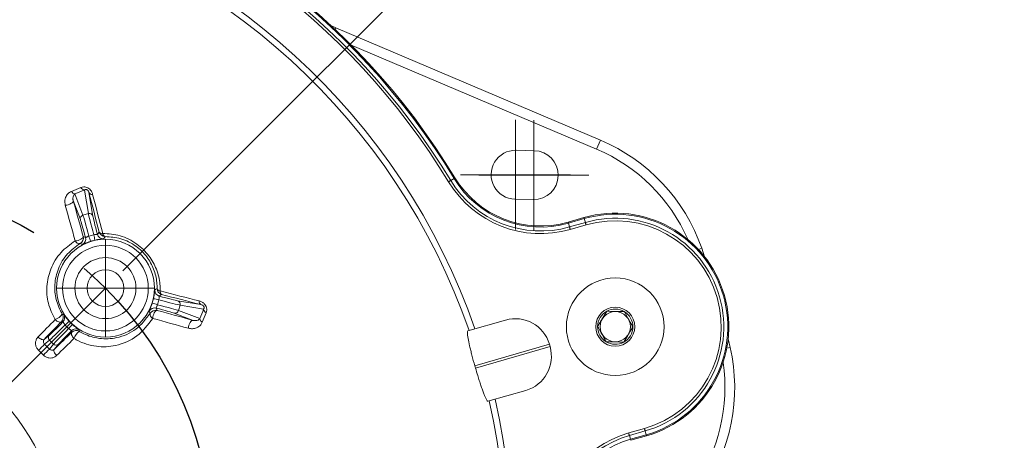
# Model space of a CAD drawing. Header units: millimetres. Extents: x 15 to 415, y 5 to 292.
# Tile 12 of 24: x 87 to 127, y 231 to 248. Entities that reach past the tile are written whole.
import ezdxf

# ---------------------------------------------------------------- set-up
doc = ezdxf.new("R2010")
doc.units = ezdxf.units.MM
doc.linetypes.add('CENTERX2', pattern=[20.32, 12.7, -2.54, 2.54, -2.54])
doc.styles.add('SLDTEXTSTYLE1', font='TXT', dxfattribs={"width": 0.75})
doc.dimstyles.new('SLDDIMSTYLE0', dxfattribs={"dimtxt": 3.5, "dimasz": 3.302, "dimexe": 0, "dimexo": 0.0625, "dimgap": 0.875, "dimtad": 0, "dimtih": 1, "dimtoh": 1, "dimdec": 4, "dimlfac": 2, "dimzin": 12, "dimdsep": 46, "dimtxsty": 'SLDTEXTSTYLE1', "dimsah": 1, "dimcen": 0.09, "dimazin": 3, "dimtfac": 1, "dimtofl": 0, "dimtmove": 0, "dimatfit": 3, "dimfxl": 1, "dimfrac": 2, "dimtolj": 1, "dimtzin": 12, "dimarcsym": 0})
doc.dimstyles.new('SLDDIMSTYLE2', dxfattribs={"dimtxt": 3.5, "dimasz": 3.302, "dimexe": 0, "dimexo": 0.0625, "dimgap": 0.875, "dimtad": 0, "dimtih": 1, "dimtoh": 1, "dimlfac": 2, "dimrnd": 1e-09, "dimzin": 12, "dimdsep": 46, "dimtxsty": 'SLDTEXTSTYLE1', "dimsah": 1, "dimcen": 0, "dimadec": 0, "dimazin": 3, "dimtfac": 1, "dimtofl": 0, "dimtmove": 0, "dimatfit": 3, "dimfxl": 1, "dimfrac": 2, "dimtolj": 1, "dimtzin": 12, "dimarcsym": 0})

# ---------------------------------------------------------------- blocks, each defined once
blk = doc.blocks.new('_D')
at = {"color": 7, "linetype": 'Continuous', "lineweight": 0}
for p, q in [((79.888, 227.865), (79.888, 265.51)), ((91.202, 238.178), (107.215, 254.191))]:
    blk.add_line(p, q, dxfattribs=at)
for start, end in [(74.4106, 90), (45, 62.8886)]:
    blk.add_arc((79.888, 226.865), 37.645, start, end, dxfattribs=at)
for points in [[(79.888, 264.51), (83.165, 263.858), (83.209, 264.873)], [(106.507, 253.484), (104.416, 256.089), (103.73, 255.34)]]:
    blk.add_solid(points, dxfattribs=at)
at = {"color": 7, "linetype": 'Continuous', "lineweight": 0, "insert": (90.005, 263.687), "char_height": 3.5, "attachment_point": 1, "style": 'SLDTEXTSTYLE1'}
blk.add_mtext('45°', dxfattribs=at)
blk = doc.blocks.new('_D_2')
at = {"color": 7, "linetype": 'Continuous', "lineweight": 0}
for p, q in [((93.752, 221.137), (115.135, 212.303)), ((115.135, 212.303), (127.173, 212.303))]:
    blk.add_line(p, q, dxfattribs=at)
blk.add_solid([(93.752, 221.137), (96.61, 219.407), (96.998, 220.346)], dxfattribs=at)
at = {"color": 7, "linetype": 'Continuous', "lineweight": 0, "char_height": 3.5, "attachment_point": 1, "style": 'SLDTEXTSTYLE1'}
for s, insert in [('%%c', (116.723, 216.815)), ('60', (122.001, 216.868))]:
    blk.add_mtext(s, dxfattribs=dict(at, insert=insert))
blk = doc.blocks.new('SW_CENTERMARKSYMBOL_4')
at = {"color": 0, "linetype": 'Continuous', "lineweight": 0}
for p, q in [((0, 1.25), (0, 2)), ((0, 0), (0, 1.25)), ((-1.25, 0), (-2, 0)), ((0, 0), (-1.25, 0)), ((0, 0), (0, -1.25)), ((0, 0), (1.25, 0)), ((1.25, 0), (2, 0)), ((0, -1.25), (0, -2))]:
    blk.add_line(p, q, dxfattribs=at)
blk = doc.blocks.new('SW_CENTERMARKSYMBOL_8')
at = {"color": 0, "linetype": 'Continuous', "lineweight": 0}
for p, q in [((0, 1.25), (0, 2.25)), ((0, 0), (0, 1.25)), ((-1.25, 0), (-2.25, 0)), ((0, 0), (-1.25, 0)), ((0, 0), (0, -1.25)), ((0, 0), (1.25, 0)), ((1.25, 0), (2.25, 0)), ((0, -1.25), (0, -2.25))]:
    blk.add_line(p, q, dxfattribs=at)
blk = doc.blocks.new('SW_CENTERMARKSYMBOL_9')
at = {"color": 0, "linetype": 'Continuous', "lineweight": 0}
for p, q in [((0, 1.25), (0, 2.25)), ((0, 0), (0, 1.25)), ((-1.25, 0), (-2.25, 0)), ((0, 0), (-1.25, 0)), ((0, 0), (0, -1.25)), ((0, 0), (1.25, 0)), ((1.25, 0), (2.25, 0)), ((0, -1.25), (0, -2.25))]:
    blk.add_line(p, q, dxfattribs=at)

msp = doc.modelspace()

# ---------------------------------------------------------------- linework, layer by layer
at = {"color": 7, "linetype": 'Continuous', "lineweight": 15}
for p, q in [((99.72451, 248.224656), (99.924602, 248.136259)), ((99.924602, 248.136259), (110.760556, 243.53667)), ((110.604262, 243.168467), (100.53442, 247.442862)), ((110.604262, 243.168467), (110.760556, 243.53667)), ((108.055749, 243.101706), (107.305923, 243.117867)), ((104.769432, 241.967435), (104.630835, 241.883308)), ((89.246113, 241.334414), (89.573843, 240.464961)), ((89.795729, 240.524417), (89.63649, 241.49189)), ((89.820407, 241.383057), (89.978829, 240.420547)), ((107.262826, 241.118333), (108.012652, 241.102171)), ((89.467211, 240.283459), (89.174623, 241.059674)), ((89.573843, 240.464961), (89.795729, 240.524417)), ((109.441962, 240.17649), (110.087901, 240.361709)), ((110.10001, 240.319476), (109.454071, 240.134257)), ((110.10001, 240.319476), (110.144699, 240.163625)), ((109.454071, 240.134257), (109.498761, 239.978405)), ((109.498761, 239.978405), (110.144699, 240.163625)), ((110.173935, 240.061668), (109.527996, 239.876448)), ((89.583003, 239.584907), (89.677933, 239.544209)), ((114.909914, 239.107924), (115.029552, 238.76018)), ((93.444121, 236.955254), (94.406633, 236.796833)), ((93.547992, 236.772154), (93.488537, 236.550269)), ((94.515465, 236.612915), (93.547992, 236.772154)), ((94.08325, 236.151049), (93.307032, 236.443635)), ((93.488537, 236.550269), (94.357989, 236.222538)), ((88.750941, 236.084625), (88.689551, 236.091768)), ((105.326846, 235.719556), (106.877662, 236.164245)), ((87.983746, 235.373449), (88.198825, 235.549781)), ((89.115343, 235.665977), (89.1082, 235.727365)), ((88.200421, 235.339277), (88.001483, 235.176177)), ((88.199754, 234.977909), (88.362852, 235.176846)), ((88.362852, 235.176846), (88.200421, 235.339277)), ((88.573357, 235.175251), (88.397024, 234.960172)), ((105.618824, 234.294845), (108.671164, 235.170088)), ((105.646387, 234.198718), (108.69873, 235.073964)), ((108.69873, 235.073964), (108.671164, 235.170088)), ((115.993403, 235.398825), (116.076223, 235.040524)), ((106.153759, 232.835771), (107.704574, 233.280461)), ((111.919355, 231.536797), (112.565293, 231.722016)), ((112.594529, 231.620059), (111.94859, 231.43484)), ((111.99328, 231.278988), (111.94859, 231.43484)), ((111.99328, 231.278988), (112.639219, 231.464208)), ((112.639219, 231.464208), (112.594529, 231.620059)), ((111.99328, 231.278988), (112.005389, 231.236756)), ((112.651327, 231.421975), (112.005389, 231.236756))]:
    msp.add_line(p, q, dxfattribs=at)
at = {"color": 8, "linetype": 'Continuous', "lineweight": 15}
for p, q in [((99.924602, 248.136259), (99.894555, 248.065474)), ((114.773207, 239.060133), (114.909914, 239.107924)), ((115.934961, 235.008609), (116.076223, 235.040524))]:
    msp.add_line(p, q, dxfattribs=at)
at = {"color": 7, "linetype": 'CENTERX2'}
msp.add_line((90.494895, 237.471321), (79.888294, 226.864719), dxfattribs=at)
at = {"color": 7, "linetype": 'Continuous', "lineweight": 15, "flags": 128}
for points in [[(104.806989, 241.990231), (104.806372, 241.989858), (104.804525, 241.988736), (104.801466, 241.986879), (104.797228, 241.984307), (104.791848, 241.981041), (104.78538, 241.977115), (104.777882, 241.972564), (104.769432, 241.967435)], [(104.630835, 241.883308), (104.62151, 241.877647), (104.611404, 241.871512), (104.60061, 241.86496), (104.589236, 241.858057), (104.577388, 241.850865), (104.565181, 241.843455), (104.552733, 241.8359), (104.540164, 241.82827)], [(90.237257, 239.770093), (90.184086, 239.975197), (90.131208, 240.179344), (90.07863, 240.382519), (90.026356, 240.584696), (89.974391, 240.78586), (89.922742, 240.985988), (89.871414, 241.185061), (89.820407, 241.383057)], [(89.968516, 241.313962), (90.019053, 241.117782), (90.069911, 240.920535), (90.121089, 240.722245), (90.172575, 240.522926), (90.224368, 240.322601), (90.276466, 240.121294), (90.328859, 239.919018), (90.381543, 239.715798)], [(89.174623, 241.059674), (89.173475, 241.029363), (89.156975, 240.996855), (89.126175, 240.964225), (89.083047, 240.933562), (89.030344, 240.906822), (88.971432, 240.885715), (88.910076, 240.871588), (88.850199, 240.865345)], [(89.254833, 239.404108), (89.203652, 239.589397), (89.152635, 239.773959), (89.101786, 239.957784), (89.05111, 240.140856), (89.00061, 240.323163), (88.950287, 240.504688), (88.900148, 240.685419), (88.850199, 240.865345)], [(89.174623, 241.059674), (89.225036, 240.878083), (89.275638, 240.695678), (89.326426, 240.512472), (89.377395, 240.328478), (89.42854, 240.14371), (89.479859, 239.958184), (89.531349, 239.771912), (89.583003, 239.584907)], [(110.087901, 240.361709), (110.088099, 240.361015), (110.088695, 240.358938), (110.089681, 240.3555), (110.091047, 240.350732), (110.092783, 240.344684), (110.094868, 240.337409), (110.097285, 240.328979), (110.10001, 240.319476)], [(109.441962, 240.17649), (109.442161, 240.175795), (109.442756, 240.173718), (109.443742, 240.17028), (109.445108, 240.165513), (109.446844, 240.159465), (109.44893, 240.152189), (109.451347, 240.14376), (109.454071, 240.134257)], [(109.498761, 239.978405), (109.501767, 239.967921), (109.505025, 239.956555), (109.508507, 239.94442), (109.512175, 239.931628), (109.515994, 239.918304), (109.519931, 239.904579), (109.523945, 239.890583), (109.527996, 239.876448)], [(110.144699, 240.163625), (110.147705, 240.15314), (110.150964, 240.141775), (110.154446, 240.12964), (110.158114, 240.116848), (110.161935, 240.103526), (110.16587, 240.089798), (110.169884, 240.075802), (110.173935, 240.061668)], [(89.583003, 239.584907), (89.58081, 239.558376), (89.563328, 239.529405), (89.53168, 239.499848), (89.487884, 239.47159), (89.434741, 239.446441), (89.375644, 239.426004), (89.31437, 239.411586), (89.254833, 239.404108)], [(90.165961, 239.674978), (90.226354, 239.755748), (90.237257, 239.770093)], [(92.793669, 237.213682), (92.712577, 237.15275), (92.698551, 237.142384)], [(92.739372, 237.357967), (92.942593, 237.305284), (93.144867, 237.252889), (93.346176, 237.200794), (93.546502, 237.149002), (93.745818, 237.097512), (93.94411, 237.046336), (94.141356, 236.995477), (94.337538, 236.944942)], [(94.406633, 236.796833), (94.208636, 236.847838), (94.009562, 236.899167), (93.809433, 236.950815), (93.60827, 237.00278), (93.406093, 237.055055), (93.20292, 237.107634), (92.99877, 237.16051), (92.793669, 237.213682)], [(92.427681, 236.231256), (92.435159, 236.290793), (92.449579, 236.352069), (92.470015, 236.411165), (92.495166, 236.46431), (92.523421, 236.508103), (92.552979, 236.539752), (92.58195, 236.557234), (92.608482, 236.559428)], [(92.567785, 236.654359), (92.607537, 236.561671), (92.608482, 236.559428)], [(92.608482, 236.559428), (92.795487, 236.507775), (92.981759, 236.456286), (93.167287, 236.404967), (93.352052, 236.353819), (93.536047, 236.302852), (93.719254, 236.252065), (93.901659, 236.201462), (94.08325, 236.151049)], [(87.734346, 235.470514), (87.822587, 235.560249), (87.910597, 235.649768), (87.998374, 235.739071), (88.085913, 235.828153), (88.173219, 235.917016), (88.260281, 236.005653), (88.347101, 236.094063), (88.433679, 236.182246)], [(88.689551, 236.091768), (88.602173, 236.002769), (88.514549, 235.913541), (88.42668, 235.824083), (88.338568, 235.734399), (88.250216, 235.644491), (88.161627, 235.554361), (88.072803, 235.464013), (87.983746, 235.373449)], [(88.689551, 236.091768), (88.670006, 236.079752), (88.644687, 236.074662), (88.614529, 236.076691), (88.580634, 236.08576), (88.544252, 236.101541), (88.506715, 236.123451), (88.469398, 236.150683), (88.433679, 236.182246)], [(93.888918, 235.826622), (93.708994, 235.876574), (93.528262, 235.926711), (93.346737, 235.977034), (93.164432, 236.027535), (92.98136, 236.078212), (92.797533, 236.129059), (92.612971, 236.180078), (92.427681, 236.231256)], [(93.888918, 235.826622), (93.895163, 235.886502), (93.90929, 235.947858), (93.930397, 236.006768), (93.957136, 236.059471), (93.9878, 236.1026), (94.020428, 236.133398), (94.052939, 236.149901), (94.08325, 236.151049)], [(87.983746, 235.373449), (87.965433, 235.362686), (87.941308, 235.358811), (87.912251, 235.361961), (87.879328, 235.372019), (87.843753, 235.388621), (87.806826, 235.411152), (87.769906, 235.438789), (87.734346, 235.470514)], [(88.397024, 234.960172), (88.487588, 235.049228), (88.577936, 235.138052), (88.668066, 235.226642), (88.757975, 235.314995), (88.847658, 235.403105), (88.937117, 235.490976), (89.026345, 235.578598), (89.115343, 235.665977)], [(89.115343, 235.665977), (89.103326, 235.646431), (89.098237, 235.621112), (89.100266, 235.590954), (89.109334, 235.557059), (89.125114, 235.520676), (89.147024, 235.483138), (89.174258, 235.445823), (89.20582, 235.410103)], [(89.20582, 235.410103), (89.117638, 235.323527), (89.029227, 235.236705), (88.940592, 235.149644), (88.85173, 235.062341), (88.762645, 234.974798), (88.673344, 234.887023), (88.583822, 234.799011), (88.49409, 234.710773)], [(88.397024, 234.960172), (88.386261, 234.941859), (88.382387, 234.917734), (88.385535, 234.888676), (88.395595, 234.855755), (88.412193, 234.820176), (88.434728, 234.783251), (88.462363, 234.746331), (88.49409, 234.710773)], [(111.94859, 231.43484), (111.945584, 231.445324), (111.942323, 231.456687), (111.938843, 231.468825), (111.935175, 231.481617), (111.931354, 231.494939), (111.92742, 231.508666), (111.923405, 231.522662), (111.919355, 231.536797)], [(112.594529, 231.620059), (112.591523, 231.630544), (112.588264, 231.64191), (112.584782, 231.654045), (112.581114, 231.666836), (112.577296, 231.680161), (112.573359, 231.693885), (112.569344, 231.707882), (112.565293, 231.722016)], [(112.651327, 231.421975), (112.651129, 231.422669), (112.650533, 231.424746), (112.649547, 231.428184), (112.648182, 231.432952), (112.646445, 231.439), (112.644359, 231.446276), (112.641943, 231.454705), (112.639219, 231.464208)]]:
    msp.add_lwpolyline(points, dxfattribs=at)
at = {"color": 7, "linetype": 'CENTERX2'}
msp.add_circle((79.888294, 226.864719), 15, dxfattribs=at)
at = {"color": 7, "linetype": 'Continuous', "lineweight": 15}
for centre, radius in [((90.494895, 237.471321), 2.004288), ((90.494895, 237.471321), 1.754326), ((90.494895, 237.471321), 1.25), ((90.494895, 237.471321), 0.75), ((111.369614, 235.891842), 2), ((111.369614, 235.891842), 0.800213), ((111.369614, 235.891842), 0.61875), ((79.888294, 226.864719), 8.75)]:
    msp.add_circle(centre, radius, dxfattribs=at)
for centre, radius, start, end in [((79.888294, 226.864719), 29.15, 31.2575233, 120.7424767), ((79.888294, 226.864719), 29.106066, 31.2575233, 120.7424767), ((79.888294, 226.864719), 28.943934, 31.2575233, 120.7424767), ((79.888294, 226.864719), 28.837868, 31.2575233, 120.7424767), ((79.888294, 226.864719), 27.245412, 19.1560229, 132.8439771), ((79.888294, 226.864719), 26.995455, 19.1852753, 132.8147247), ((107.830072, 236.632883), 7.5, 19.2691112, 67), ((107.830072, 236.632883), 7.1, 23.56145, 67), ((107.284374, 242.1181), 1, 88.76524, 268.76524), ((108.0342, 242.101938), 1, 268.76524, 88.76524), ((108.311848, 244.117662), 4.143934, 211.2575233, 286), ((108.311848, 244.117662), 4.1, 211.2575233, 286), ((62.448339, 308.055893), 71.750924, 291.80240733, 292.13546498), ((89.660448, 241.693378), 0.202908, 209.5430496, 263.2188811), ((108.311848, 244.117662), 4.412132, 211.2575233, 286), ((108.311848, 244.117662), 4.306066, 211.2575233, 286), ((89.274052, 241.534196), 0.201726, 208.708471, 262.0387464), ((62.191972, 308.963341), 72.839538, 291.80328633, 292.13440171), ((89.946122, 241.459247), 0.147001, 211.2179888, 278.7624647), ((89.611932, 240.32051), 0.149388, 104.771728, 194.3601086), ((89.834966, 240.380264), 0.149397, 15.6424006, 105.2264869), ((111.369614, 235.891842), 4.65, 286, 106), ((111.369614, 235.891842), 4.606066, 286, 106), ((111.369614, 235.891842), 4.443934, 286, 106), ((111.369614, 235.891842), 4.337868, 286, 106), ((89.341464, 239.520252), 0.250043, 299.3904186, 14.9854138), ((89.436393, 239.479557), 0.250043, 297.8066041, 14.9849653), ((102.800346, 243.671998), 13.605476, 197.3874144, 198.3427494), ((76.784795, 236.698603), 13.557342, 11.6557915, 12.6145221), ((90.407465, 239.739752), 0.25004, 195.0140646, 272.1942819), ((90.478761, 239.834868), 0.25004, 195.0141823, 270.3790586), ((90.35115, 239.853894), 0.141401, 216.3450724, 282.4121122), ((90.529364, 239.724592), 0.148082, 183.4044463, 250.6977201), ((89.42669, 239.491525), 0.192813, 206.960708, 281.2100612), ((92.763336, 237.383896), 0.25005, 177.8072758, 254.984), ((92.858445, 237.455188), 0.250042, 179.6216475, 254.9857227), ((92.748171, 237.505794), 0.148089, 199.3037069, 266.5934651), ((92.877477, 237.327579), 0.141409, 167.5909428, 233.6536075), ((96.673179, 249.706998), 13.532199, 251.6542817, 252.614788), ((89.728861, 223.791987), 13.525859, 77.3846434, 78.3456085), ((93.40384, 236.811391), 0.149397, 344.7737748, 74.357925), ((94.482818, 236.922546), 0.146996, 171.2363895, 238.783233), ((88.158135, 236.862368), 0.733819, 292.0547626, 320.7619772), ((88.51269, 236.268532), 0.250051, 315.0157555, 31.2348185), ((89.132124, 242.596986), 6.212048, 266.2560902, 266.80302), ((88.574087, 236.261386), 0.250043, 315.015008, 32.194125), ((92.503134, 236.412813), 0.250048, 75.0157123, 152.1933158), ((92.515121, 236.403125), 0.192833, 168.7943627, 243.0346552), ((92.543826, 236.31789), 0.250043, 75.0143403, 150.6100935), ((93.344081, 236.588362), 0.149394, 255.6412972, 345.2271695), ((161.836369, 209.229229), 72.677166, 157.86530334, 158.19715847), ((161.256966, 209.35313), 71.942332, 157.8649548, 158.19712656), ((94.716966, 236.636882), 0.202921, 186.7829535, 240.4548666), ((111.369614, 235.891842), 0.721688, 118.9932557, 178.9932557), ((111.369614, 235.891842), 0.721688, 58.9932557, 118.9932557), ((111.369614, 235.891842), 0.721688, 358.9932557, 58.9932557), ((98.020169, 225.983197), 13.558913, 131.6557138, 132.6143217), ((79.012392, 244.991524), 13.551344, 317.3853618, 318.3445171), ((94.557784, 236.250486), 0.20174, 187.9630346, 241.2890769), ((107.277335, 234.770415), 1.45, 16, 106), ((111.369614, 235.891842), 0.721688, 178.9932557, 238.9932557), ((111.369614, 235.891842), 0.721688, 298.9932557, 358.9932557), ((88.305637, 235.445332), 0.149393, 135.6409381, 225.2276807), ((89.284963, 235.550508), 0.250047, 57.806793, 134.9846052), ((89.292104, 235.489124), 0.250043, 58.7637403, 134.9851416), ((89.885944, 235.134556), 0.733823, 129.2381024, 157.9450786), ((95.61234, 236.107743), 6.203793, 183.1937672, 183.7414493), ((70.761808, 252.042886), 24.118297, 314.7938823, 315.6265276), ((-19.190406, 127.784282), 151.733715, 44.94752401, 45.05340343), ((88.468908, 235.282062), 0.149393, 224.7721715, 314.3595193), ((107.304899, 234.674289), 1.45, 286, 16), ((111.369614, 235.891842), 0.721688, 238.9932557, 298.9932557), ((-21.287937, 125.68978), 154.347434, 44.94809522, 45.05122686), ((105.063134, 217.741545), 24.113603, 134.3733211, 135.2061378), ((108.760604, 233.387733), 7.5, 325, 12.7308888), ((83.602079, 227.929778), 22.918358, 15.8746409, 16.1246421), ((108.760604, 233.387733), 7.1, 325, 8.43855), ((79.888294, 226.864719), 27.245412, 259.1560229, 12.8439771), ((79.888294, 226.864719), 26.995455, 259.1852753, 12.8147247), ((113.135502, 227.295582), 4.412132, 106, 180.7424767), ((113.135502, 227.295582), 4.306066, 106, 180.7424767), ((113.135502, 227.295582), 4.143934, 106, 180.7424767)]:
    msp.add_arc(centre, radius, start, end, dxfattribs=at)
for centre, major_axis, ratio, start_param, end_param in [((89.826242, 239.513044), (-0.258819, 0.965926), 0.014836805, 4.805065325, 6.108652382), ((90.053104, 239.573832), (-0.258819, 0.965926), 0.014836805, 0.174532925, 1.478119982), ((90.197971, 239.612649), (-0.219996, 0.821037), 0.017455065, 0.174532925, 1.49013309), ((89.681376, 239.474227), (-0.219996, 0.821037), 0.017455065, 4.793052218, 6.108652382), ((92.636223, 237.174396), (0.821037, -0.219996), 0.017455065, 4.793052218, 6.108652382), ((92.536619, 236.802668), (0.965926, -0.258819), 0.014836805, 0.174532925, 1.478119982), ((92.597407, 237.029529), (0.965926, -0.258819), 0.014836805, 4.805065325, 6.108652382), ((92.497802, 236.657801), (0.821037, -0.219996), 0.017455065, 0.174532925, 1.49013309), ((88.788913, 236.143512), (0.601041, 0.601041), 0.017455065, 3.316125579, 4.631725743), ((88.894963, 236.037462), (0.707107, 0.707107), 0.014836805, 3.316125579, 4.619712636), ((89.061037, 235.871388), (0.707107, 0.707107), 0.014836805, 1.663472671, 2.967059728), ((89.167087, 235.765338), (0.601041, 0.601041), 0.017455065, 1.651459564, 2.967059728)]:
    msp.add_ellipse(centre, major_axis=major_axis, ratio=ratio, start_param=start_param, end_param=end_param, dxfattribs=at)
for points, knots in [([(89.483922, 241.593329), (89.524243, 241.605644), (89.588878, 241.625386), (89.693329, 241.613828), (89.779043, 241.580479), (89.858491, 241.520179), (89.929908, 241.429269), (89.954388, 241.356155), (89.968516, 241.313962)], [0, 0, 0, 0, 0.2191408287, 0.3512807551, 0.4869434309, 0.6223557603, 0.7820723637, 1, 1, 1, 1]), ([(89.820407, 241.383057), (89.815069, 241.401347), (89.806577, 241.430449), (89.782472, 241.467493), (89.761321, 241.487591), (89.746241, 241.498093), (89.729569, 241.505981), (89.706305, 241.512113), (89.677713, 241.510978), (89.654187, 241.502663), (89.64117, 241.494739), (89.63649, 241.49189)], [0, 0, 0, 0, 0.2665359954, 0.4241061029, 0.478376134, 0.5288195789, 0.5739916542, 0.6285811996, 0.7475228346, 0.9092121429, 1, 1, 1, 1]), ([(88.850199, 240.865345), (88.842716, 240.901909), (88.820271, 241.011597), (88.851235, 241.183157), (88.942562, 241.348564), (89.0496, 241.410014), (89.097123, 241.437296)], [0, 0, 0, 0, 0.152702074, 0.458077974, 0.759395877, 1, 1, 1, 1]), ([(89.246113, 241.334414), (89.229576, 241.319466), (89.190505, 241.284148), (89.165563, 241.206644), (89.158614, 241.129008), (89.170746, 241.076466), (89.174623, 241.059674)], [0, 0, 0, 0, 0.227769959, 0.538138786, 0.852397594, 1, 1, 1, 1]), ([(89.677933, 239.544209), (89.679682, 239.543077), (89.68345, 239.540638), (89.701674, 239.550764), (89.729062, 239.566172), (89.766005, 239.585884), (89.7992, 239.599261), (89.816559, 239.606257)], [0, 0, 0, 0, 0.183192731, 0.394468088, 0.543384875, 0.76121083, 1, 1, 1, 1]), ([(89.816559, 239.606257), (89.849372, 239.616016), (89.914996, 239.635534), (89.981587, 239.651444), (90.014882, 239.659399)], [0, 0, 0, 0, 0.500006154, 1, 1, 1, 1]), ([(90.014882, 239.659399), (90.031067, 239.661745), (90.064084, 239.666532), (90.10553, 239.668344), (90.138813, 239.668775), (90.16226, 239.668899), (90.164744, 239.67298), (90.165961, 239.674978)], [0, 0, 0, 0, 0.208977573, 0.426337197, 0.585020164, 0.7968526, 1, 1, 1, 1]), ([(90.381543, 239.715798), (90.619835, 239.699152), (91.097776, 239.665767), (91.777225, 239.324165), (92.291299, 238.820542), (92.61113, 238.237749), (92.732008, 237.740045), (92.737633, 237.448193), (92.739372, 237.357967)], [0, 0, 0, 0, 0.2021309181, 0.4054138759, 0.5840614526, 0.7486143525, 0.922283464, 1, 1, 1, 1]), ([(90.480415, 239.584834), (90.479086, 239.58288), (90.4698, 239.569232), (90.448564, 239.537777), (90.428883, 239.507886), (90.417038, 239.489896)], [0, 0, 0, 0, 0.06235314, 0.435697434, 1, 1, 1, 1]), ([(92.608408, 237.45684), (92.606931, 237.538199), (92.602181, 237.799995), (92.494479, 238.248313), (92.205793, 238.776316), (91.738992, 239.233753), (91.122396, 239.541347), (90.694888, 239.570305), (90.480415, 239.584834)], [0, 0, 0, 0, 0.0786675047, 0.2531324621, 0.4167914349, 0.5936736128, 0.7961532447, 1, 1, 1, 1]), ([(88.433679, 236.182246), (88.325797, 236.403616), (88.110452, 236.845501), (88.066868, 237.573865), (88.233448, 238.297989), (88.628867, 238.959067), (89.050398, 239.258761), (89.254833, 239.404108)], [0, 0, 0, 0, 0.179290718, 0.357888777, 0.555305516, 0.78433099, 1, 1, 1, 1]), ([(89.464174, 239.302391), (89.280036, 239.171095), (88.900852, 238.900725), (88.545678, 238.306338), (88.395762, 237.654673), (88.433977, 236.999069), (88.629225, 236.598002), (88.726496, 236.398195)], [0, 0, 0, 0, 0.2182531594, 0.4494353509, 0.6472007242, 0.8242394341, 1, 1, 1, 1]), ([(89.553035, 239.258387), (89.549851, 239.259994), (89.53393, 239.26803), (89.504306, 239.282809), (89.477872, 239.295707), (89.464174, 239.302391)], [0, 0, 0, 0, 0.107507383, 0.537536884, 1, 1, 1, 1]), ([(89.886152, 239.390344), (89.882334, 239.389126), (89.840298, 239.375711), (89.759686, 239.347081), (89.672834, 239.311213), (89.606289, 239.28153), (89.563064, 239.261375), (89.556227, 239.259338), (89.553035, 239.258387)], [0, 0, 0, 0, 0.020544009, 0.226212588, 0.437659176, 0.587413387, 0.807343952, 1, 1, 1, 1]), ([(90.062571, 239.437616), (90.032899, 239.43074), (89.973556, 239.416989), (89.915287, 239.399226), (89.886152, 239.390344)], [0, 0, 0, 0, 0.499991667, 1, 1, 1, 1]), ([(90.417038, 239.489896), (90.413115, 239.489029), (90.405158, 239.487271), (90.351817, 239.482641), (90.275028, 239.474306), (90.178846, 239.461279), (90.100529, 239.445341), (90.062571, 239.437616)], [0, 0, 0, 0, 0.213835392, 0.433683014, 0.592451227, 0.802471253, 1, 1, 1, 1]), ([(92.46119, 237.038995), (92.462044, 237.042912), (92.471449, 237.086023), (92.486957, 237.170152), (92.499318, 237.263301), (92.506885, 237.33577), (92.511044, 237.383286), (92.512698, 237.390223), (92.51347, 237.393463)], [0, 0, 0, 0, 0.02054931, 0.226216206, 0.437660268, 0.587412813, 0.807344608, 1, 1, 1, 1]), ([(92.51347, 237.393463), (92.516454, 237.395417), (92.531373, 237.405187), (92.563181, 237.426221), (92.591657, 237.4455), (92.608408, 237.45684)], [0, 0, 0, 0, 0.093336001, 0.466679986, 1, 1, 1, 1]), ([(92.698551, 237.142384), (92.696695, 237.141436), (92.692698, 237.139394), (92.692359, 237.118549), (92.692006, 237.087125), (92.690607, 237.045276), (92.685595, 237.00984), (92.682974, 236.991308)], [0, 0, 0, 0, 0.183191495, 0.394466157, 0.543385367, 0.761207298, 1, 1, 1, 1]), ([(92.28196, 236.529458), (92.28317, 236.53329), (92.285626, 236.541061), (92.308292, 236.58957), (92.339463, 236.66024), (92.376276, 236.750047), (92.401631, 236.825842), (92.41392, 236.862578)], [0, 0, 0, 0, 0.213835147, 0.433683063, 0.592450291, 0.80246714, 1, 1, 1, 1]), ([(92.41392, 236.862578), (92.422801, 236.891712), (92.440562, 236.949981), (92.454314, 237.009324), (92.46119, 237.038995)], [0, 0, 0, 0, 0.499996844, 1, 1, 1, 1]), ([(92.629832, 236.792984), (92.623773, 236.777795), (92.611411, 236.746806), (92.592254, 236.710008), (92.57599, 236.68097), (92.564371, 236.660603), (92.566663, 236.656411), (92.567785, 236.654359)], [0, 0, 0, 0, 0.208981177, 0.426341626, 0.585017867, 0.796851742, 1, 1, 1, 1]), ([(92.682974, 236.991308), (92.675019, 236.958013), (92.659109, 236.891421), (92.639591, 236.825797), (92.629832, 236.792984)], [0, 0, 0, 0, 0.499990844, 1, 1, 1, 1]), ([(94.337538, 236.944942), (94.376393, 236.932146), (94.447614, 236.908691), (94.537588, 236.8411), (94.60264, 236.758972), (94.639718, 236.665271), (94.647896, 236.558485), (94.628011, 236.49552), (94.616903, 236.460347)], [0, 0, 0, 0, 0.201025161, 0.368482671, 0.50115477, 0.654597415, 0.807054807, 1, 1, 1, 1]), ([(94.515465, 236.612915), (94.522294, 236.624911), (94.532593, 236.643003), (94.535601, 236.672371), (94.533427, 236.69098), (94.53013, 236.704323), (94.524455, 236.716929), (94.517395, 236.729058), (94.508786, 236.740515), (94.487857, 236.761431), (94.452095, 236.783623), (94.423593, 236.791905), (94.406633, 236.796833)], [0, 0, 0, 0, 0.224956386, 0.339259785, 0.366570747, 0.421038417, 0.465922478, 0.47978842, 0.536117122, 0.583958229, 0.752442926, 1, 1, 1, 1]), ([(88.785685, 236.394606), (88.788399, 236.391642), (88.793903, 236.385632), (88.824578, 236.34175), (88.870195, 236.279418), (88.929562, 236.202632), (88.982526, 236.142778), (89.008196, 236.113768)], [0, 0, 0, 0, 0.213835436, 0.433682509, 0.592451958, 0.802469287, 1, 1, 1, 1]), ([(89.421769, 235.702919), (89.458154, 235.681635), (89.684294, 235.549352), (89.969994, 235.455027), (90.452217, 235.380116), (91.038735, 235.413234), (91.802531, 235.746356), (92.149111, 236.206033), (92.325964, 236.440598)], [0, 0, 0, 0, 0.033375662, 0.2074330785, 0.2390744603, 0.4457911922, 0.7171980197, 1, 1, 1, 1]), ([(92.325964, 236.440598), (92.325133, 236.442311), (92.318118, 236.456763), (92.303601, 236.486382), (92.289581, 236.514288), (92.28196, 236.529458)], [0, 0, 0, 0, 0.057819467, 0.487848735, 1, 1, 1, 1]), ([(111.019809, 236.523087), (110.966586, 236.434535), (110.875519, 236.283016), (110.743138, 236.062753), (110.677247, 235.953121), (110.648038, 235.904522)], [0, 0, 0, 0, 0.439115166, 0.751362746, 1, 1, 1, 1]), ([(111.019809, 236.523087), (111.123107, 236.521271), (111.299859, 236.518165), (111.556802, 236.513649), (111.684692, 236.511401), (111.741384, 236.510405)], [0, 0, 0, 0, 0.4391119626, 0.7513629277, 1, 1, 1, 1]), ([(111.741384, 236.510405), (111.761638, 236.473858), (111.818435, 236.371367), (111.924116, 236.180646), (112.023068, 236.002099), (112.076163, 235.906281), (112.091191, 235.879162)], [0, 0, 0, 0, 0.183946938, 0.515843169, 0.862968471, 1, 1, 1, 1]), ([(88.839972, 235.961579), (88.829846, 235.974421), (88.809189, 236.00062), (88.786898, 236.035607), (88.769886, 236.064216), (88.758055, 236.08446), (88.753279, 236.084571), (88.750941, 236.084625)], [0, 0, 0, 0, 0.2089816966, 0.4263373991, 0.5850206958, 0.7968524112, 1, 1, 1, 1]), ([(88.985154, 235.816397), (88.960297, 235.839934), (88.910583, 235.887008), (88.863509, 235.936722), (88.839972, 235.961579)], [0, 0, 0, 0, 0.499998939, 1, 1, 1, 1]), ([(89.008196, 236.113768), (89.028986, 236.09151), (89.070567, 236.046992), (89.115085, 236.005413), (89.137345, 235.984623)], [0, 0, 0, 0, 0.499999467, 1, 1, 1, 1]), ([(89.137345, 235.984623), (89.140309, 235.981926), (89.172946, 235.95223), (89.238041, 235.896726), (89.312536, 235.839451), (89.371508, 235.796657), (89.41058, 235.769303), (89.415762, 235.764401), (89.418182, 235.762112)], [0, 0, 0, 0, 0.020546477, 0.226213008, 0.437660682, 0.587413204, 0.807344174, 1, 1, 1, 1]), ([(92.427681, 236.231256), (92.231865, 235.970739), (91.847194, 235.458967), (90.995214, 235.088515), (90.126545, 235.040291), (89.533455, 235.218653), (89.246229, 235.38649), (89.20582, 235.410103)], [0, 0, 0, 0, 0.279622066, 0.549303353, 0.756979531, 0.965809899, 1, 1, 1, 1]), ([(94.46087, 236.073548), (94.440828, 236.036105), (94.386902, 235.93536), (94.243852, 235.843828), (94.066334, 235.796761), (93.94643, 235.816942), (93.888918, 235.826622)], [0, 0, 0, 0, 0.186042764, 0.500560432, 0.760442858, 1, 1, 1, 1]), ([(94.08325, 236.151049), (94.109794, 236.145728), (94.166683, 236.134324), (94.247481, 236.146445), (94.315382, 236.17215), (94.346933, 236.209462), (94.357989, 236.222538)], [0, 0, 0, 0, 0.235628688, 0.504997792, 0.826532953, 1, 1, 1, 1]), ([(110.648038, 235.904522), (110.668292, 235.867975), (110.725089, 235.765484), (110.830771, 235.574763), (110.929722, 235.396216), (110.982817, 235.300398), (110.997845, 235.273279)], [0, 0, 0, 0, 0.1839469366, 0.5158443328, 0.8629684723, 1, 1, 1, 1]), ([(111.719422, 235.2606), (111.772643, 235.349151), (111.863709, 235.50067), (111.99609, 235.720932), (112.061981, 235.830563), (112.091191, 235.879162)], [0, 0, 0, 0, 0.439112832, 0.751361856, 1, 1, 1, 1]), ([(87.754557, 234.927433), (87.738873, 234.94473), (87.692754, 234.99559), (87.642062, 235.10119), (87.625326, 235.23588), (87.653648, 235.368516), (87.707451, 235.436519), (87.734346, 235.470514)], [0, 0, 0, 0, 0.110726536, 0.325580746, 0.54813189, 0.774116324, 1, 1, 1, 1]), ([(89.1082, 235.727365), (89.108308, 235.729447), (89.108539, 235.73393), (89.090654, 235.744648), (89.063618, 235.760666), (89.028074, 235.782801), (88.999892, 235.804861), (88.985154, 235.816397)], [0, 0, 0, 0, 0.183191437, 0.39446827, 0.543383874, 0.761210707, 1, 1, 1, 1]), ([(105.618824, 234.294845), (105.578023, 234.440023), (105.51699, 234.65719), (105.450187, 234.923231), (105.392291, 235.168308), (105.348465, 235.3816), (105.322699, 235.543231), (105.30815, 235.676056), (105.319323, 235.702053), (105.326846, 235.719556)], [0, 0, 0, 0, 0.190378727, 0.284781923, 0.379166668, 0.569530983, 0.675551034, 0.781550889, 1, 1, 1, 1]), ([(87.983746, 235.373449), (87.974684, 235.361549), (87.956794, 235.338055), (87.948814, 235.291169), (87.956886, 235.242287), (87.977349, 235.202258), (87.995455, 235.182692), (88.001483, 235.176177)], [0, 0, 0, 0, 0.242741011, 0.479242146, 0.699853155, 0.900066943, 1, 1, 1, 1]), ([(111.719422, 235.2606), (111.616124, 235.262414), (111.43937, 235.265518), (111.182426, 235.270035), (111.054537, 235.272282), (110.997845, 235.273279)], [0, 0, 0, 0, 0.439113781, 0.751363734, 1, 1, 1, 1]), ([(88.49409, 234.710773), (88.470538, 234.690973), (88.415235, 234.64448), (88.304503, 234.607322), (88.176988, 234.607424), (88.051648, 234.646855), (87.984562, 234.702933), (87.951007, 234.730981)], [0, 0, 0, 0, 0.16116646, 0.378447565, 0.588207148, 0.794030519, 1, 1, 1, 1]), ([(88.199754, 234.977909), (88.212454, 234.96705), (88.238495, 234.944783), (88.284801, 234.928601), (88.330651, 234.926505), (88.369554, 234.937867), (88.388767, 234.953467), (88.397024, 234.960172)], [0, 0, 0, 0, 0.187243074, 0.383935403, 0.596489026, 0.826580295, 1, 1, 1, 1]), ([(106.153759, 232.835771), (106.146313, 232.83828), (106.131486, 232.843278), (106.093747, 232.905939), (106.046761, 233.005183), (105.991691, 233.139266), (105.931276, 233.300522), (105.867654, 233.482542), (105.802806, 233.679402), (105.728154, 233.917054), (105.676711, 234.094262), (105.646387, 234.198718)], [0, 0, 0, 0, 0.117880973, 0.234754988, 0.349035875, 0.459639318, 0.566026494, 0.66823002, 0.766770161, 0.86252279, 1, 1, 1, 1])]:
    msp.add_open_spline(points, degree=3, knots=knots, dxfattribs=at)

# ---------------------------------------------------------------- block references
at = {"color": 7, "linetype": 'Continuous', "lineweight": 0}
for name, p in [('SW_CENTERMARKSYMBOL_9', (107.284374, 242.1181)), ('SW_CENTERMARKSYMBOL_8', (108.0342, 242.101938)), ('SW_CENTERMARKSYMBOL_4', (90.494895, 237.471321))]:
    msp.add_blockref(name, p, dxfattribs=at)

# ---------------------------------------------------------------- dimensions: what is measured, and where the dimension line sits
dim = msp.add_angular_dim_2l(base=(102.045152, 257.29876), line1=((90.494895, 237.471321), (79.888294, 226.864719)), line2=((79.888294, 193.202239), (79.888294, 226.864719)), dimstyle='SLDDIMSTYLE0', dxfattribs=at)
dim.commit()
dim.dimension.update_dxf_attribs({"geometry": '_D', "text_midpoint": (93.524569, 261.95331), "dimtype": 162})
dim = msp.add_diameter_dim_2p(p1=(66.024831, 232.592232), p2=(93.751756, 221.137205), dimstyle='SLDDIMSTYLE2', dxfattribs=at)
dim.commit()
dim.dimension.update_dxf_attribs({"geometry": '_D_2', "text_midpoint": (121.947862, 215.107837), "dimtype": 163})

doc.saveas('drawing.dxf')
